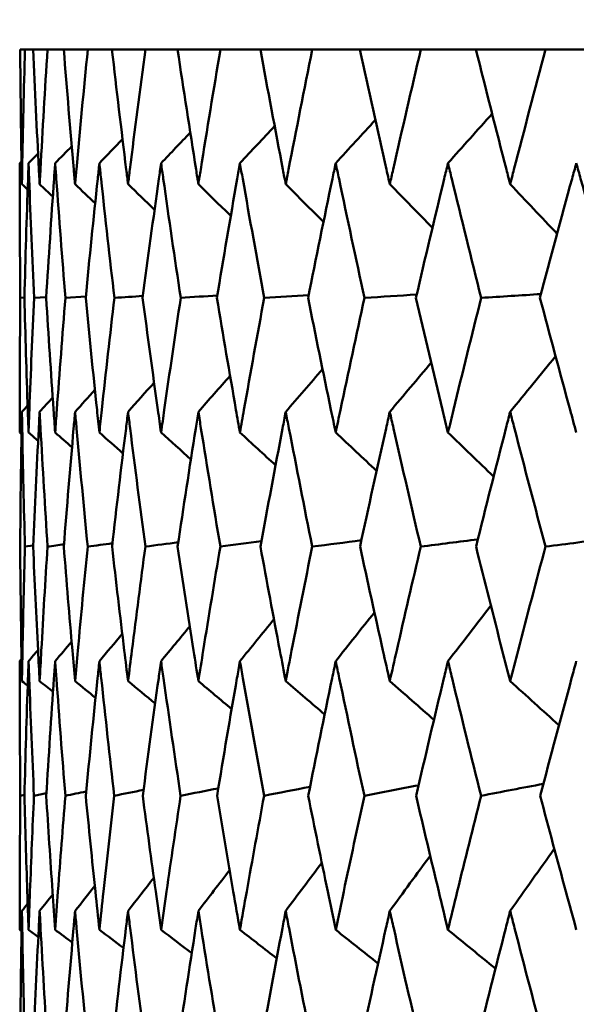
# Model space of a CAD drawing. Header units: millimetres. Extents: x 123 to 2417, y 726 to 3130.
# Tile 24 of 196: x 491.64 to 494.11, y 954.07 to 958.45. Entities that reach past the tile are written whole.
import ezdxf

# ---------------------------------------------------------------- set-up
doc = ezdxf.new("R2010")
doc.units = ezdxf.units.MM
doc.header["$LTSCALE"] = 12
doc.layers.add('Widoczne (ISO)', color=7, linetype='Continuous', lineweight=50)

msp = doc.modelspace()

# ---------------------------------------------------------------- linework, layer by layer
at = {"layer": 'Widoczne (ISO)'}
for p, q in [((491.662, 958.3133), (491.6406, 958.3133)), ((491.662, 958.3133), (491.6981, 958.3133)), ((491.7623, 958.3133), (491.6981, 958.3133)), ((491.7623, 958.3133), (491.8343, 958.3133)), ((491.941, 958.3133), (491.8343, 958.3133)), ((491.941, 958.3133), (492.0487, 958.3133)), ((492.1974, 958.3133), (492.0487, 958.3133)), ((492.1974, 958.3133), (492.3404, 958.3133)), ((492.5305, 958.3133), (492.3404, 958.3133)), ((492.5305, 958.3133), (492.7082, 958.3133)), ((492.9391, 958.3133), (492.7082, 958.3133)), ((492.9391, 958.3133), (493.1508, 958.3133)), ((493.4215, 958.3133), (493.1508, 958.3133)), ((493.4215, 958.3133), (493.6663, 958.3133)), ((493.9757, 958.3133), (493.6663, 958.3133)), ((493.9757, 958.3133), (494.2527, 958.3133)), ((491.6595, 957.2119), (491.6414, 957.2106)), ((491.7567, 957.2144), (491.7023, 957.2106)), ((491.9324, 957.2168), (491.8418, 957.2106)), ((491.6984, 956.1107), (491.662, 956.1055)), ((491.6597, 955.0027), (491.6414, 954.9987))]:
    msp.add_line(p, q, dxfattribs=at)
msp.add_circle((511.6385, 990.3133), 50, dxfattribs=at)
for points, knots in [([(491.6406, 958.3133), (491.6421, 958.1356), (491.6443, 957.958), (491.6476, 957.7588), (491.648, 957.7372), (491.6484, 957.7156)], [0, 0, 0, 0, 0.06135239, 0.06135239, 0.06879633, 0.06879633, 0.06879633, 0.06879633]), ([(491.6484, 957.7156), (491.6488, 957.7372), (491.6492, 957.7587), (491.653, 957.9579), (491.6571, 958.1356), (491.662, 958.3133)], [0.05393723, 0.05393723, 0.05393723, 0.05393723, 0.06137399, 0.06137399, 0.12273355, 0.12273355, 0.12273355, 0.12273355]), ([(491.6981, 958.3133), (491.7059, 958.1356), (491.7145, 957.958), (491.725, 957.7588), (491.7261, 957.7372), (491.7273, 957.7156)], [0, 0, 0, 0, 0.06135239, 0.06135239, 0.06879633, 0.06879633, 0.06879633, 0.06879633]), ([(491.7273, 957.7156), (491.7285, 957.7372), (491.7296, 957.7587), (491.7405, 957.9579), (491.751, 958.1356), (491.7623, 958.3133)], [0.05393723, 0.05393723, 0.05393723, 0.05393723, 0.06137399, 0.06137399, 0.12273355, 0.12273355, 0.12273355, 0.12273355]), ([(491.8343, 958.3133), (491.8485, 958.1356), (491.8634, 957.958), (491.8809, 957.7588), (491.8828, 957.7372), (491.8848, 957.7156)], [0, 0, 0, 0, 0.06135239, 0.06135239, 0.06879633, 0.06879633, 0.06879633, 0.06879633]), ([(491.8848, 957.7156), (491.8867, 957.7372), (491.8886, 957.7587), (491.9066, 957.9579), (491.9234, 958.1356), (491.941, 958.3133)], [0.05393723, 0.05393723, 0.05393723, 0.05393723, 0.06137399, 0.06137399, 0.12273355, 0.12273355, 0.12273355, 0.12273355]), ([(492.0487, 958.3133), (492.0691, 958.1356), (492.0903, 957.958), (492.1148, 957.7588), (492.1175, 957.7372), (492.1202, 957.7156)], [0, 0, 0, 0, 0.06135239, 0.06135239, 0.06879633, 0.06879633, 0.06879633, 0.06879633]), ([(492.1202, 957.7156), (492.1229, 957.7372), (492.1256, 957.7587), (492.1505, 957.9579), (492.1736, 958.1356), (492.1974, 958.3133)], [0.05393723, 0.05393723, 0.05393723, 0.05393723, 0.06137399, 0.06137399, 0.12273355, 0.12273355, 0.12273355, 0.12273355]), ([(492.3404, 958.3133), (492.367, 958.1356), (492.3943, 957.958), (492.4258, 957.7588), (492.4292, 957.7372), (492.4327, 957.7156)], [0, 0, 0, 0, 0.06135239, 0.06135239, 0.06879633, 0.06879633, 0.06879633, 0.06879633]), ([(492.4327, 957.7156), (492.4361, 957.7372), (492.4395, 957.7587), (492.4714, 957.9579), (492.5006, 958.1356), (492.5305, 958.3133)], [0.05393723, 0.05393723, 0.05393723, 0.05393723, 0.06137399, 0.06137399, 0.12273355, 0.12273355, 0.12273355, 0.12273355]), ([(492.7082, 958.3133), (492.7409, 958.1356), (492.7743, 957.958), (492.8126, 957.7588), (492.8168, 957.7372), (492.8209, 957.7156)], [0, 0, 0, 0, 0.06135239, 0.06135239, 0.06879633, 0.06879633, 0.06879633, 0.06879633]), ([(492.8209, 957.7156), (492.8251, 957.7372), (492.8292, 957.7587), (492.8679, 957.9579), (492.9031, 958.1356), (492.9391, 958.3133)], [0.05393723, 0.05393723, 0.05393723, 0.05393723, 0.06137399, 0.06137399, 0.12273355, 0.12273355, 0.12273355, 0.12273355]), ([(493.1508, 958.3133), (493.1894, 958.1356), (493.2288, 957.958), (493.2737, 957.7588), (493.2786, 957.7372), (493.2834, 957.7156)], [0, 0, 0, 0, 0.06135239, 0.06135239, 0.06879633, 0.06879633, 0.06879633, 0.06879633]), ([(493.2834, 957.7156), (493.2883, 957.7372), (493.2932, 957.7587), (493.3385, 957.9579), (493.3796, 958.1356), (493.4215, 958.3133)], [0.05393723, 0.05393723, 0.05393723, 0.05393723, 0.06137399, 0.06137399, 0.12273355, 0.12273355, 0.12273355, 0.12273355]), ([(493.6663, 958.3133), (493.7107, 958.1356), (493.7559, 957.958), (493.8073, 957.7588), (493.8128, 957.7372), (493.8184, 957.7156)], [0, 0, 0, 0, 0.06135239, 0.06135239, 0.06879633, 0.06879633, 0.06879633, 0.06879633]), ([(493.8184, 957.7156), (493.824, 957.7372), (493.8296, 957.7587), (493.8813, 957.9579), (493.9282, 958.1356), (493.9757, 958.3133)], [0.05393723, 0.05393723, 0.05393723, 0.05393723, 0.06137399, 0.06137399, 0.12273355, 0.12273355, 0.12273355, 0.12273355]), ([(491.6414, 957.2106), (491.6397, 957.3869), (491.6388, 957.5631), (491.6385, 957.7626), (491.6385, 957.7858), (491.6385, 957.809)], [0.00523804, 0.00523804, 0.00523804, 0.00523804, 0.06606705, 0.06606705, 0.07409033, 0.07409033, 0.07409033, 0.07409033]), ([(491.678, 957.809), (491.6772, 957.7858), (491.6764, 957.7626), (491.6694, 957.5632), (491.6641, 957.3869), (491.6595, 957.2106)], [0.05804162, 0.05804162, 0.05804162, 0.05804162, 0.06605559, 0.06605559, 0.12689392, 0.12689392, 0.12689392, 0.12689392]), ([(491.7023, 957.2106), (491.6943, 957.3869), (491.687, 957.5631), (491.6797, 957.7626), (491.6788, 957.7858), (491.678, 957.809)], [0.00523804, 0.00523804, 0.00523804, 0.00523804, 0.06606705, 0.06606705, 0.07409033, 0.07409033, 0.07409033, 0.07409033]), ([(491.7962, 957.809), (491.7946, 957.7858), (491.7929, 957.7626), (491.7789, 957.5632), (491.7673, 957.3869), (491.7564, 957.2106)], [0.05804162, 0.05804162, 0.05804162, 0.05804162, 0.06605559, 0.06605559, 0.12689392, 0.12689392, 0.12689392, 0.12689392]), ([(491.8418, 957.2106), (491.8275, 957.3869), (491.814, 957.5631), (491.7996, 957.7626), (491.7979, 957.7858), (491.7962, 957.809)], [0.00523804, 0.00523804, 0.00523804, 0.00523804, 0.06606705, 0.06606705, 0.07409033, 0.07409033, 0.07409033, 0.07409033]), ([(491.9928, 957.809), (491.9903, 957.7858), (491.9878, 957.7626), (491.9668, 957.5632), (491.9489, 957.3869), (491.9318, 957.2106)], [0.05804162, 0.05804162, 0.05804162, 0.05804162, 0.06605559, 0.06605559, 0.12689392, 0.12689392, 0.12689392, 0.12689392]), ([(492.0595, 957.2106), (492.039, 957.3869), (492.0193, 957.5631), (491.9978, 957.7626), (491.9953, 957.7858), (491.9928, 957.809)], [0.00523804, 0.00523804, 0.00523804, 0.00523804, 0.06606705, 0.06606705, 0.07409033, 0.07409033, 0.07409033, 0.07409033]), ([(492.2669, 957.809), (492.2636, 957.7858), (492.2603, 957.7626), (492.2323, 957.5632), (492.2083, 957.3869), (492.185, 957.2106)], [0.05804162, 0.05804162, 0.05804162, 0.05804162, 0.06605559, 0.06605559, 0.12689392, 0.12689392, 0.12689392, 0.12689392]), ([(492.3544, 957.2106), (492.3278, 957.3869), (492.3019, 957.5631), (492.2735, 957.7626), (492.2702, 957.7858), (492.2669, 957.809)], [0.00523804, 0.00523804, 0.00523804, 0.00523804, 0.06606705, 0.06606705, 0.07409033, 0.07409033, 0.07409033, 0.07409033]), ([(492.6174, 957.809), (492.6133, 957.7858), (492.6092, 957.7626), (492.5744, 957.5632), (492.5443, 957.3869), (492.5149, 957.2106)], [0.05804162, 0.05804162, 0.05804162, 0.05804162, 0.06605559, 0.06605559, 0.12689392, 0.12689392, 0.12689392, 0.12689392]), ([(492.7254, 957.2106), (492.6928, 957.3869), (492.6609, 957.5631), (492.6256, 957.7626), (492.6215, 957.7858), (492.6174, 957.809)], [0.00523804, 0.00523804, 0.00523804, 0.00523804, 0.06606705, 0.06606705, 0.07409033, 0.07409033, 0.07409033, 0.07409033]), ([(493.043, 957.809), (493.0381, 957.7858), (493.0333, 957.7626), (492.9917, 957.5632), (492.9556, 957.3869), (492.9203, 957.2106)], [0.05804162, 0.05804162, 0.05804162, 0.05804162, 0.06605559, 0.06605559, 0.12689392, 0.12689392, 0.12689392, 0.12689392]), ([(493.1711, 957.2106), (493.1326, 957.3869), (493.0948, 957.5631), (493.0528, 957.7626), (493.0479, 957.7858), (493.043, 957.809)], [0.00523804, 0.00523804, 0.00523804, 0.00523804, 0.06606705, 0.06606705, 0.07409033, 0.07409033, 0.07409033, 0.07409033]), ([(493.542, 957.809), (493.5364, 957.7858), (493.5307, 957.7626), (493.4826, 957.5632), (493.4407, 957.3869), (493.3996, 957.2106)], [0.05804162, 0.05804162, 0.05804162, 0.05804162, 0.06605559, 0.06605559, 0.12689392, 0.12689392, 0.12689392, 0.12689392]), ([(493.6896, 957.2106), (493.6454, 957.3869), (493.6018, 957.5631), (493.5533, 957.7626), (493.5476, 957.7858), (493.542, 957.809)], [0.00523804, 0.00523804, 0.00523804, 0.00523804, 0.06606705, 0.06606705, 0.07409033, 0.07409033, 0.07409033, 0.07409033]), ([(494.1124, 957.809), (494.106, 957.7858), (494.0997, 957.7626), (494.0451, 957.5632), (493.9977, 957.3869), (493.9509, 957.2106)], [0.05804162, 0.05804162, 0.05804162, 0.05804162, 0.06605559, 0.06605559, 0.12689392, 0.12689392, 0.12689392, 0.12689392]), ([(494.279, 957.2106), (494.2292, 957.3869), (494.1801, 957.5631), (494.1252, 957.7626), (494.1188, 957.7858), (494.1124, 957.809)], [0.00523804, 0.00523804, 0.00523804, 0.00523804, 0.06606705, 0.06606705, 0.07409033, 0.07409033, 0.07409033, 0.07409033]), ([(491.6385, 956.6124), (491.6385, 956.6458), (491.6386, 956.6793), (491.6389, 956.8787), (491.6398, 957.0447), (491.6414, 957.2106)], [0.04993807, 0.04993807, 0.04993807, 0.04993807, 0.0614821, 0.0614821, 0.11877783, 0.11877783, 0.11877783, 0.11877783]), ([(491.6595, 957.2106), (491.6638, 957.0447), (491.6688, 956.8788), (491.6756, 956.6793), (491.6768, 956.6459), (491.678, 956.6124)], [0.00418374, 0.00418374, 0.00418374, 0.00418374, 0.06147247, 0.06147247, 0.07302352, 0.07302352, 0.07302352, 0.07302352]), ([(491.678, 956.6124), (491.6792, 956.6458), (491.6804, 956.6793), (491.6879, 956.8787), (491.6947, 957.0447), (491.7023, 957.2106)], [0.04993807, 0.04993807, 0.04993807, 0.04993807, 0.0614821, 0.0614821, 0.11877783, 0.11877783, 0.11877783, 0.11877783]), ([(491.7564, 957.2106), (491.7667, 957.0447), (491.7776, 956.8788), (491.7915, 956.6793), (491.7939, 956.6459), (491.7962, 956.6124)], [0.00418374, 0.00418374, 0.00418374, 0.00418374, 0.06147247, 0.06147247, 0.07302352, 0.07302352, 0.07302352, 0.07302352]), ([(491.7962, 956.6124), (491.7986, 956.6458), (491.801, 956.6793), (491.8156, 956.8787), (491.8284, 957.0447), (491.8418, 957.2106)], [0.04993807, 0.04993807, 0.04993807, 0.04993807, 0.0614821, 0.0614821, 0.11877783, 0.11877783, 0.11877783, 0.11877783]), ([(491.9318, 957.2106), (491.9479, 957.0447), (491.9647, 956.8788), (491.9857, 956.6793), (491.9892, 956.6459), (491.9928, 956.6124)], [0.00418374, 0.00418374, 0.00418374, 0.00418374, 0.06147247, 0.06147247, 0.07302352, 0.07302352, 0.07302352, 0.07302352]), ([(491.9928, 956.6124), (491.9964, 956.6458), (491.9999, 956.6793), (492.0215, 956.8787), (492.0402, 957.0447), (492.0595, 957.2106)], [0.04993807, 0.04993807, 0.04993807, 0.04993807, 0.0614821, 0.0614821, 0.11877783, 0.11877783, 0.11877783, 0.11877783]), ([(492.185, 957.2106), (492.2069, 957.0447), (492.2295, 956.8788), (492.2574, 956.6793), (492.2621, 956.6459), (492.2669, 956.6124)], [0.00418374, 0.00418374, 0.00418374, 0.00418374, 0.06147247, 0.06147247, 0.07302352, 0.07302352, 0.07302352, 0.07302352]), ([(492.2669, 956.6124), (492.2716, 956.6458), (492.2764, 956.6793), (492.3049, 956.8787), (492.3293, 957.0447), (492.3544, 957.2106)], [0.04993807, 0.04993807, 0.04993807, 0.04993807, 0.0614821, 0.0614821, 0.11877783, 0.11877783, 0.11877783, 0.11877783]), ([(492.5149, 957.2106), (492.5426, 957.0447), (492.5709, 956.8788), (492.6057, 956.6793), (492.6115, 956.6459), (492.6174, 956.6124)], [0.00418374, 0.00418374, 0.00418374, 0.00418374, 0.06147247, 0.06147247, 0.07302352, 0.07302352, 0.07302352, 0.07302352]), ([(492.6174, 956.6124), (492.6233, 956.6458), (492.6292, 956.6793), (492.6646, 956.8787), (492.6947, 957.0447), (492.7254, 957.2106)], [0.04993807, 0.04993807, 0.04993807, 0.04993807, 0.0614821, 0.0614821, 0.11877783, 0.11877783, 0.11877783, 0.11877783]), ([(492.9203, 957.2106), (492.9536, 957.0447), (492.9875, 956.8788), (493.029, 956.6793), (493.036, 956.6459), (493.043, 956.6124)], [0.00418374, 0.00418374, 0.00418374, 0.00418374, 0.06147247, 0.06147247, 0.07302352, 0.07302352, 0.07302352, 0.07302352]), ([(493.043, 956.6124), (493.05, 956.6458), (493.057, 956.6793), (493.0991, 956.8787), (493.1348, 957.0447), (493.1711, 957.2106)], [0.04993807, 0.04993807, 0.04993807, 0.04993807, 0.0614821, 0.0614821, 0.11877783, 0.11877783, 0.11877783, 0.11877783]), ([(493.3996, 957.2106), (493.4384, 957.0447), (493.4778, 956.8788), (493.5258, 956.6793), (493.5339, 956.6459), (493.542, 956.6124)], [0.00418374, 0.00418374, 0.00418374, 0.00418374, 0.06147247, 0.06147247, 0.07302352, 0.07302352, 0.07302352, 0.07302352]), ([(493.542, 956.6124), (493.5501, 956.6458), (493.5582, 956.6793), (493.6068, 956.8787), (493.6479, 957.0447), (493.6896, 957.2106)], [0.04993807, 0.04993807, 0.04993807, 0.04993807, 0.0614821, 0.0614821, 0.11877783, 0.11877783, 0.11877783, 0.11877783]), ([(493.9509, 957.2106), (493.995, 957.0447), (494.0397, 956.8788), (494.0941, 956.6793), (494.1032, 956.6459), (494.1124, 956.6124)], [0.00418374, 0.00418374, 0.00418374, 0.00418374, 0.06147247, 0.06147247, 0.07302352, 0.07302352, 0.07302352, 0.07302352]), ([(491.6484, 956.7044), (491.648, 956.6799), (491.6475, 956.6554), (491.6442, 956.4558), (491.642, 956.2807), (491.6406, 956.1055)], [0.06241522, 0.06241522, 0.06241522, 0.06241522, 0.0708546, 0.0708546, 0.13127416, 0.13127416, 0.13127416, 0.13127416]), ([(491.662, 956.1055), (491.6572, 956.2806), (491.6531, 956.4558), (491.6493, 956.6554), (491.6488, 956.6799), (491.6484, 956.7044)], [0.01044349, 0.01044349, 0.01044349, 0.01044349, 0.07085106, 0.07085106, 0.07930241, 0.07930241, 0.07930241, 0.07930241]), ([(491.7273, 956.7044), (491.726, 956.6799), (491.7247, 956.6554), (491.7143, 956.4558), (491.7059, 956.2807), (491.6982, 956.1055)], [0.06241522, 0.06241522, 0.06241522, 0.06241522, 0.0708546, 0.0708546, 0.13127416, 0.13127416, 0.13127416, 0.13127416]), ([(491.7622, 956.1055), (491.7511, 956.2806), (491.7408, 956.4558), (491.7299, 956.6554), (491.7286, 956.6799), (491.7273, 956.7044)], [0.01044349, 0.01044349, 0.01044349, 0.01044349, 0.07085106, 0.07085106, 0.07930241, 0.07930241, 0.07930241, 0.07930241]), ([(491.8848, 956.7044), (491.8826, 956.6799), (491.8804, 956.6554), (491.8629, 956.4558), (491.8483, 956.2807), (491.8345, 956.1055)], [0.06241522, 0.06241522, 0.06241522, 0.06241522, 0.0708546, 0.0708546, 0.13127416, 0.13127416, 0.13127416, 0.13127416]), ([(491.9408, 956.1055), (491.9236, 956.2806), (491.9071, 956.4558), (491.8891, 956.6554), (491.8869, 956.6799), (491.8848, 956.7044)], [0.01044349, 0.01044349, 0.01044349, 0.01044349, 0.07085106, 0.07085106, 0.07930241, 0.07930241, 0.07930241, 0.07930241]), ([(492.1202, 956.7044), (492.1172, 956.6799), (492.1142, 956.6554), (492.0897, 956.4558), (492.0689, 956.2807), (492.0489, 956.1055)], [0.06241522, 0.06241522, 0.06241522, 0.06241522, 0.0708546, 0.0708546, 0.13127416, 0.13127416, 0.13127416, 0.13127416]), ([(492.1972, 956.1055), (492.1738, 956.2806), (492.1512, 956.4558), (492.1263, 956.6554), (492.1232, 956.6799), (492.1202, 956.7044)], [0.01044349, 0.01044349, 0.01044349, 0.01044349, 0.07085106, 0.07085106, 0.07930241, 0.07930241, 0.07930241, 0.07930241]), ([(492.4327, 956.7044), (492.4288, 956.6799), (492.4249, 956.6554), (492.3935, 956.4558), (492.3667, 956.2807), (492.3406, 956.1055)], [0.06241522, 0.06241522, 0.06241522, 0.06241522, 0.0708546, 0.0708546, 0.13127416, 0.13127416, 0.13127416, 0.13127416]), ([(492.5303, 956.1055), (492.5009, 956.2806), (492.4723, 956.4558), (492.4404, 956.6554), (492.4365, 956.6799), (492.4327, 956.7044)], [0.01044349, 0.01044349, 0.01044349, 0.01044349, 0.07085106, 0.07085106, 0.07930241, 0.07930241, 0.07930241, 0.07930241]), ([(492.8209, 956.7044), (492.8162, 956.6799), (492.8115, 956.6554), (492.7734, 956.4558), (492.7406, 956.2807), (492.7085, 956.1055)], [0.06241522, 0.06241522, 0.06241522, 0.06241522, 0.0708546, 0.0708546, 0.13127416, 0.13127416, 0.13127416, 0.13127416]), ([(492.9388, 956.1055), (492.9035, 956.2806), (492.869, 956.4558), (492.8304, 956.6554), (492.8256, 956.6799), (492.8209, 956.7044)], [0.01044349, 0.01044349, 0.01044349, 0.01044349, 0.07085106, 0.07085106, 0.07930241, 0.07930241, 0.07930241, 0.07930241]), ([(493.2834, 956.7044), (493.2779, 956.6799), (493.2724, 956.6554), (493.2276, 956.4558), (493.189, 956.2807), (493.1511, 956.1055)], [0.06241522, 0.06241522, 0.06241522, 0.06241522, 0.0708546, 0.0708546, 0.13127416, 0.13127416, 0.13127416, 0.13127416]), ([(493.4211, 956.1055), (493.3801, 956.2806), (493.3397, 956.4558), (493.2945, 956.6554), (493.289, 956.6799), (493.2834, 956.7044)], [0.01044349, 0.01044349, 0.01044349, 0.01044349, 0.07085106, 0.07085106, 0.07930241, 0.07930241, 0.07930241, 0.07930241]), ([(493.8184, 956.7044), (493.8121, 956.6799), (493.8058, 956.6554), (493.7546, 956.4558), (493.7103, 956.2807), (493.6667, 956.1055)], [0.06241522, 0.06241522, 0.06241522, 0.06241522, 0.0708546, 0.0708546, 0.13127416, 0.13127416, 0.13127416, 0.13127416]), ([(493.9753, 956.1055), (493.9287, 956.2806), (493.8827, 956.4558), (493.831, 956.6554), (493.8247, 956.6799), (493.8184, 956.7044)], [0.01044349, 0.01044349, 0.01044349, 0.01044349, 0.07085106, 0.07085106, 0.07930241, 0.07930241, 0.07930241, 0.07930241]), ([(491.6406, 956.1055), (491.6419, 955.9514), (491.6437, 955.7974), (491.6468, 955.5982), (491.6476, 955.5531), (491.6484, 955.5079)], [0.00838421, 0.00838421, 0.00838421, 0.00838421, 0.06155515, 0.06155515, 0.07712864, 0.07712864, 0.07712864, 0.07712864]), ([(491.6484, 955.5079), (491.6492, 955.553), (491.6501, 955.5982), (491.6541, 955.7973), (491.6577, 955.9514), (491.662, 956.1055)], [0.04598621, 0.04598621, 0.04598621, 0.04598621, 0.06155279, 0.06155279, 0.11473062, 0.11473062, 0.11473062, 0.11473062]), ([(491.6982, 956.1055), (491.7049, 955.9514), (491.7123, 955.7974), (491.7225, 955.5982), (491.7249, 955.5531), (491.7273, 955.5079)], [0.00838421, 0.00838421, 0.00838421, 0.00838421, 0.06155515, 0.06155515, 0.07712864, 0.07712864, 0.07712864, 0.07712864]), ([(491.7273, 955.5079), (491.7297, 955.553), (491.7322, 955.5982), (491.7433, 955.7973), (491.7524, 955.9514), (491.7622, 956.1055)], [0.04598621, 0.04598621, 0.04598621, 0.04598621, 0.06155279, 0.06155279, 0.11473062, 0.11473062, 0.11473062, 0.11473062]), ([(491.8345, 956.1055), (491.8467, 955.9514), (491.8595, 955.7974), (491.8768, 955.5982), (491.8808, 955.5531), (491.8848, 955.5079)], [0.00838421, 0.00838421, 0.00838421, 0.00838421, 0.06155515, 0.06155515, 0.07712864, 0.07712864, 0.07712864, 0.07712864]), ([(491.8848, 955.5079), (491.8888, 955.553), (491.8928, 955.5982), (491.911, 955.7973), (491.9256, 955.9514), (491.9408, 956.1055)], [0.04598621, 0.04598621, 0.04598621, 0.04598621, 0.06155279, 0.06155279, 0.11473062, 0.11473062, 0.11473062, 0.11473062]), ([(492.0489, 956.1055), (492.0665, 955.9514), (492.0848, 955.7974), (492.1091, 955.5982), (492.1146, 955.5531), (492.1202, 955.5079)], [0.00838421, 0.00838421, 0.00838421, 0.00838421, 0.06155515, 0.06155515, 0.07712864, 0.07712864, 0.07712864, 0.07712864]), ([(492.1202, 955.5079), (492.1258, 955.553), (492.1314, 955.5982), (492.1566, 955.7973), (492.1766, 955.9514), (492.1972, 956.1055)], [0.04598621, 0.04598621, 0.04598621, 0.04598621, 0.06155279, 0.06155279, 0.11473062, 0.11473062, 0.11473062, 0.11473062]), ([(492.3406, 956.1055), (492.3636, 955.9514), (492.3872, 955.7974), (492.4184, 955.5982), (492.4255, 955.5531), (492.4327, 955.5079)], [0.00838421, 0.00838421, 0.00838421, 0.00838421, 0.06155515, 0.06155515, 0.07712864, 0.07712864, 0.07712864, 0.07712864]), ([(492.4327, 955.5079), (492.4398, 955.553), (492.447, 955.5982), (492.479, 955.7973), (492.5044, 955.9514), (492.5303, 956.1055)], [0.04598621, 0.04598621, 0.04598621, 0.04598621, 0.06155279, 0.06155279, 0.11473062, 0.11473062, 0.11473062, 0.11473062]), ([(492.7085, 956.1055), (492.7368, 955.9514), (492.7656, 955.7974), (492.8036, 955.5982), (492.8122, 955.5531), (492.8209, 955.5079)], [0.00838421, 0.00838421, 0.00838421, 0.00838421, 0.06155515, 0.06155515, 0.07712864, 0.07712864, 0.07712864, 0.07712864]), ([(492.8209, 955.5079), (492.8296, 955.553), (492.8383, 955.5982), (492.8771, 955.7973), (492.9077, 955.9514), (492.9388, 956.1055)], [0.04598621, 0.04598621, 0.04598621, 0.04598621, 0.06155279, 0.06155279, 0.11473062, 0.11473062, 0.11473062, 0.11473062]), ([(493.1511, 956.1055), (493.1845, 955.9514), (493.2185, 955.7974), (493.2631, 955.5982), (493.2732, 955.5531), (493.2834, 955.5079)], [0.00838421, 0.00838421, 0.00838421, 0.00838421, 0.06155515, 0.06155515, 0.07712864, 0.07712864, 0.07712864, 0.07712864]), ([(493.2834, 955.5079), (493.2936, 955.553), (493.3039, 955.5982), (493.3493, 955.7973), (493.3849, 955.9514), (493.4211, 956.1055)], [0.04598621, 0.04598621, 0.04598621, 0.04598621, 0.06155279, 0.06155279, 0.11473062, 0.11473062, 0.11473062, 0.11473062]), ([(493.6667, 956.1055), (493.7051, 955.9514), (493.7441, 955.7974), (493.7951, 955.5982), (493.8068, 955.5531), (493.8184, 955.5079)], [0.00838421, 0.00838421, 0.00838421, 0.00838421, 0.06155515, 0.06155515, 0.07712864, 0.07712864, 0.07712864, 0.07712864]), ([(493.8184, 955.5079), (493.83, 955.553), (493.8417, 955.5982), (493.8936, 955.7973), (493.9342, 955.9514), (493.9753, 956.1055)], [0.04598621, 0.04598621, 0.04598621, 0.04598621, 0.06155279, 0.06155279, 0.11473062, 0.11473062, 0.11473062, 0.11473062]), ([(491.6414, 954.9987), (491.6397, 955.1727), (491.6388, 955.3467), (491.6385, 955.5461), (491.6385, 955.5714), (491.6385, 955.5967)], [0.01556037, 0.01556037, 0.01556037, 0.01556037, 0.07555527, 0.07555527, 0.08428623, 0.08428623, 0.08428623, 0.08428623]), ([(491.678, 955.5967), (491.6771, 955.5714), (491.6762, 955.5462), (491.6694, 955.3468), (491.6641, 955.1728), (491.6596, 954.9987)], [0.06686277, 0.06686277, 0.06686277, 0.06686277, 0.07557848, 0.07557848, 0.13558897, 0.13558897, 0.13558897, 0.13558897]), ([(491.7021, 954.9987), (491.6943, 955.1727), (491.6872, 955.3467), (491.6798, 955.5461), (491.6789, 955.5714), (491.678, 955.5967)], [0.01556037, 0.01556037, 0.01556037, 0.01556037, 0.07555527, 0.07555527, 0.08428623, 0.08428623, 0.08428623, 0.08428623]), ([(491.7962, 955.5967), (491.7944, 955.5714), (491.7927, 955.5462), (491.7788, 955.3468), (491.7673, 955.1728), (491.7566, 954.9987)], [0.06686277, 0.06686277, 0.06686277, 0.06686277, 0.07557848, 0.07557848, 0.13558897, 0.13558897, 0.13558897, 0.13558897]), ([(491.8415, 954.9987), (491.8275, 955.1727), (491.8142, 955.3467), (491.7999, 955.5461), (491.798, 955.5714), (491.7962, 955.5967)], [0.01556037, 0.01556037, 0.01556037, 0.01556037, 0.07555527, 0.07555527, 0.08428623, 0.08428623, 0.08428623, 0.08428623]), ([(491.9928, 955.5967), (491.9901, 955.5714), (491.9874, 955.5462), (491.9665, 955.3468), (491.949, 955.1728), (491.9321, 954.9987)], [0.06686277, 0.06686277, 0.06686277, 0.06686277, 0.07557848, 0.07557848, 0.13558897, 0.13558897, 0.13558897, 0.13558897]), ([(492.0591, 954.9987), (492.039, 955.1727), (492.0196, 955.3467), (491.9982, 955.5461), (491.9955, 955.5714), (491.9928, 955.5967)], [0.01556037, 0.01556037, 0.01556037, 0.01556037, 0.07555527, 0.07555527, 0.08428623, 0.08428623, 0.08428623, 0.08428623]), ([(492.2669, 955.5967), (492.2633, 955.5714), (492.2598, 955.5462), (492.2319, 955.3468), (492.2083, 955.1728), (492.1854, 954.9987)], [0.06686277, 0.06686277, 0.06686277, 0.06686277, 0.07557848, 0.07557848, 0.13558897, 0.13558897, 0.13558897, 0.13558897]), ([(492.3539, 954.9987), (492.3278, 955.1727), (492.3023, 955.3467), (492.274, 955.5461), (492.2704, 955.5714), (492.2669, 955.5967)], [0.01556037, 0.01556037, 0.01556037, 0.01556037, 0.07555527, 0.07555527, 0.08428623, 0.08428623, 0.08428623, 0.08428623]), ([(492.6174, 955.5967), (492.613, 955.5714), (492.6086, 955.5462), (492.5739, 955.3468), (492.5443, 955.1728), (492.5155, 954.9987)], [0.06686277, 0.06686277, 0.06686277, 0.06686277, 0.07557848, 0.07557848, 0.13558897, 0.13558897, 0.13558897, 0.13558897]), ([(492.7248, 954.9987), (492.6928, 955.1727), (492.6614, 955.3467), (492.6263, 955.5461), (492.6218, 955.5714), (492.6174, 955.5967)], [0.01556037, 0.01556037, 0.01556037, 0.01556037, 0.07555527, 0.07555527, 0.08428623, 0.08428623, 0.08428623, 0.08428623]), ([(493.043, 955.5967), (493.0377, 955.5714), (493.0325, 955.5462), (492.9911, 955.3468), (492.9557, 955.1728), (492.921, 954.9987)], [0.06686277, 0.06686277, 0.06686277, 0.06686277, 0.07557848, 0.07557848, 0.13558897, 0.13558897, 0.13558897, 0.13558897]), ([(493.1703, 954.9987), (493.1325, 955.1727), (493.0954, 955.3467), (493.0536, 955.5461), (493.0483, 955.5714), (493.043, 955.5967)], [0.01556037, 0.01556037, 0.01556037, 0.01556037, 0.07555527, 0.07555527, 0.08428623, 0.08428623, 0.08428623, 0.08428623]), ([(493.542, 955.5967), (493.5359, 955.5714), (493.5298, 955.5462), (493.4819, 955.3468), (493.4408, 955.1728), (493.4004, 954.9987)], [0.06686277, 0.06686277, 0.06686277, 0.06686277, 0.07557848, 0.07557848, 0.13558897, 0.13558897, 0.13558897, 0.13558897]), ([(493.6888, 954.9987), (493.6453, 955.1727), (493.6025, 955.3467), (493.5542, 955.5461), (493.5481, 955.5714), (493.542, 955.5967)], [0.01556037, 0.01556037, 0.01556037, 0.01556037, 0.07555527, 0.07555527, 0.08428623, 0.08428623, 0.08428623, 0.08428623]), ([(494.1124, 955.5967), (494.1055, 955.5714), (494.0986, 955.5462), (494.0444, 955.3468), (493.9978, 955.1728), (493.9518, 954.9987)], [0.06686277, 0.06686277, 0.06686277, 0.06686277, 0.07557848, 0.07557848, 0.13558897, 0.13558897, 0.13558897, 0.13558897]), ([(491.6385, 954.4032), (491.6385, 954.4597), (491.6386, 954.5162), (491.6392, 954.7147), (491.64, 954.8567), (491.6414, 954.9987)], [0.04208868, 0.04208868, 0.04208868, 0.04208868, 0.06158988, 0.06158988, 0.11059803, 0.11059803, 0.11059803, 0.11059803]), ([(491.6596, 954.9987), (491.6633, 954.8567), (491.6675, 954.7147), (491.674, 954.5162), (491.676, 954.4597), (491.678, 954.4032)], [0.01259731, 0.01259731, 0.01259731, 0.01259731, 0.06159863, 0.06159863, 0.08110666, 0.08110666, 0.08110666, 0.08110666]), ([(491.678, 954.4032), (491.68, 954.4597), (491.6821, 954.5162), (491.6897, 954.7147), (491.6957, 954.8567), (491.7021, 954.9987)], [0.04208868, 0.04208868, 0.04208868, 0.04208868, 0.06158988, 0.06158988, 0.11059803, 0.11059803, 0.11059803, 0.11059803]), ([(491.7566, 954.9987), (491.7654, 954.8567), (491.7746, 954.7147), (491.7883, 954.5162), (491.7922, 954.4597), (491.7962, 954.4032)], [0.01259731, 0.01259731, 0.01259731, 0.01259731, 0.06159863, 0.06159863, 0.08110666, 0.08110666, 0.08110666, 0.08110666]), ([(491.7962, 954.4032), (491.8003, 954.4597), (491.8044, 954.5162), (491.8191, 954.7147), (491.8301, 954.8567), (491.8415, 954.9987)], [0.04208868, 0.04208868, 0.04208868, 0.04208868, 0.06158988, 0.06158988, 0.11059803, 0.11059803, 0.11059803, 0.11059803]), ([(491.9321, 954.9987), (491.9459, 954.8567), (491.9602, 954.7147), (491.9808, 954.5162), (491.9868, 954.4597), (491.9928, 954.4032)], [0.01259731, 0.01259731, 0.01259731, 0.01259731, 0.06159863, 0.06159863, 0.08110666, 0.08110666, 0.08110666, 0.08110666]), ([(491.9928, 954.4032), (491.9988, 954.4597), (492.0049, 954.5162), (492.0266, 954.7147), (492.0426, 954.8567), (492.0591, 954.9987)], [0.04208868, 0.04208868, 0.04208868, 0.04208868, 0.06158988, 0.06158988, 0.11059803, 0.11059803, 0.11059803, 0.11059803]), ([(492.1854, 954.9987), (492.2042, 954.8567), (492.2234, 954.7147), (492.251, 954.5162), (492.2589, 954.4597), (492.2669, 954.4032)], [0.01259731, 0.01259731, 0.01259731, 0.01259731, 0.06159863, 0.06159863, 0.08110666, 0.08110666, 0.08110666, 0.08110666]), ([(492.2669, 954.4032), (492.2749, 954.4597), (492.2829, 954.5162), (492.3115, 954.7147), (492.3325, 954.8567), (492.3539, 954.9987)], [0.04208868, 0.04208868, 0.04208868, 0.04208868, 0.06158988, 0.06158988, 0.11059803, 0.11059803, 0.11059803, 0.11059803]), ([(492.5155, 954.9987), (492.5391, 954.8567), (492.5632, 954.7147), (492.5976, 954.5162), (492.6075, 954.4597), (492.6174, 954.4032)], [0.01259731, 0.01259731, 0.01259731, 0.01259731, 0.06159863, 0.06159863, 0.08110666, 0.08110666, 0.08110666, 0.08110666]), ([(492.6174, 954.4032), (492.6273, 954.4597), (492.6373, 954.5162), (492.6727, 954.7147), (492.6985, 954.8567), (492.7248, 954.9987)], [0.04208868, 0.04208868, 0.04208868, 0.04208868, 0.06158988, 0.06158988, 0.11059803, 0.11059803, 0.11059803, 0.11059803]), ([(492.921, 954.9987), (492.9494, 954.8567), (492.9784, 954.7147), (493.0194, 954.5162), (493.0312, 954.4597), (493.043, 954.4032)], [0.01259731, 0.01259731, 0.01259731, 0.01259731, 0.06159863, 0.06159863, 0.08110666, 0.08110666, 0.08110666, 0.08110666]), ([(493.043, 954.4032), (493.0548, 954.4597), (493.0667, 954.5162), (493.1088, 954.7147), (493.1394, 954.8567), (493.1703, 954.9987)], [0.04208868, 0.04208868, 0.04208868, 0.04208868, 0.06158988, 0.06158988, 0.11059803, 0.11059803, 0.11059803, 0.11059803]), ([(493.4004, 954.9987), (493.4335, 954.8567), (493.4671, 954.7147), (493.5147, 954.5162), (493.5283, 954.4597), (493.542, 954.4032)], [0.01259731, 0.01259731, 0.01259731, 0.01259731, 0.06159863, 0.06159863, 0.08110666, 0.08110666, 0.08110666, 0.08110666]), ([(493.542, 954.4032), (493.5557, 954.4597), (493.5694, 954.5162), (493.618, 954.7147), (493.6532, 954.8567), (493.6888, 954.9987)], [0.04208868, 0.04208868, 0.04208868, 0.04208868, 0.06158988, 0.06158988, 0.11059803, 0.11059803, 0.11059803, 0.11059803]), ([(493.9518, 954.9987), (493.9894, 954.8567), (494.0276, 954.7147), (494.0815, 954.5162), (494.0969, 954.4597), (494.1124, 954.4032)], [0.01259731, 0.01259731, 0.01259731, 0.01259731, 0.06159863, 0.06159863, 0.08110666, 0.08110666, 0.08110666, 0.08110666]), ([(491.6484, 954.487), (491.6479, 954.4614), (491.6475, 954.4359), (491.6442, 954.2373), (491.6421, 954.0642), (491.6407, 953.8912)], [0.07138254, 0.07138254, 0.07138254, 0.07138254, 0.08018544, 0.08018544, 0.13983561, 0.13983561, 0.13983561, 0.13983561]), ([(491.6618, 953.8912), (491.6571, 954.0642), (491.6531, 954.2372), (491.6493, 954.4358), (491.6489, 954.4614), (491.6484, 954.487)], [0.02053386, 0.02053386, 0.02053386, 0.02053386, 0.08016461, 0.08016461, 0.08898694, 0.08898694, 0.08898694, 0.08898694]), ([(491.7273, 954.487), (491.7259, 954.4614), (491.7246, 954.4359), (491.7143, 954.2373), (491.706, 954.0642), (491.6984, 953.8912)], [0.07138254, 0.07138254, 0.07138254, 0.07138254, 0.08018544, 0.08018544, 0.13983561, 0.13983561, 0.13983561, 0.13983561]), ([(491.7618, 953.8912), (491.751, 954.0642), (491.7409, 954.2372), (491.73, 954.4358), (491.7287, 954.4614), (491.7273, 954.487)], [0.02053386, 0.02053386, 0.02053386, 0.02053386, 0.08016461, 0.08016461, 0.08898694, 0.08898694, 0.08898694, 0.08898694]), ([(491.8848, 954.487), (491.8825, 954.4614), (491.8803, 954.4359), (491.8629, 954.2373), (491.8485, 954.0642), (491.8349, 953.8912)], [0.07138254, 0.07138254, 0.07138254, 0.07138254, 0.08018544, 0.08018544, 0.13983561, 0.13983561, 0.13983561, 0.13983561]), ([(491.9403, 953.8912), (491.9234, 954.0642), (491.9071, 954.2372), (491.8893, 954.4358), (491.887, 954.4614), (491.8848, 954.487)], [0.02053386, 0.02053386, 0.02053386, 0.02053386, 0.08016461, 0.08016461, 0.08898694, 0.08898694, 0.08898694, 0.08898694]), ([(492.1202, 954.487), (492.117, 954.4614), (492.1139, 954.4359), (492.0896, 954.2373), (492.0692, 954.0642), (492.0495, 953.8912)], [0.07138254, 0.07138254, 0.07138254, 0.07138254, 0.08018544, 0.08018544, 0.13983561, 0.13983561, 0.13983561, 0.13983561]), ([(492.1965, 953.8912), (492.1735, 954.0642), (492.1513, 954.2372), (492.1265, 954.4358), (492.1234, 954.4614), (492.1202, 954.487)], [0.02053386, 0.02053386, 0.02053386, 0.02053386, 0.08016461, 0.08016461, 0.08898694, 0.08898694, 0.08898694, 0.08898694]), ([(492.4327, 954.487), (492.4286, 954.4614), (492.4246, 954.4359), (492.3935, 954.2373), (492.3671, 954.0642), (492.3414, 953.8912)], [0.07138254, 0.07138254, 0.07138254, 0.07138254, 0.08018544, 0.08018544, 0.13983561, 0.13983561, 0.13983561, 0.13983561]), ([(492.5294, 953.8912), (492.5005, 954.0642), (492.4723, 954.2372), (492.4408, 954.4358), (492.4367, 954.4614), (492.4327, 954.487)], [0.02053386, 0.02053386, 0.02053386, 0.02053386, 0.08016461, 0.08016461, 0.08898694, 0.08898694, 0.08898694, 0.08898694]), ([(492.8209, 954.487), (492.816, 954.4614), (492.8111, 954.4359), (492.7733, 954.2373), (492.741, 954.0642), (492.7094, 953.8912)], [0.07138254, 0.07138254, 0.07138254, 0.07138254, 0.08018544, 0.08018544, 0.13983561, 0.13983561, 0.13983561, 0.13983561]), ([(492.9377, 953.8912), (492.9031, 954.0642), (492.869, 954.2372), (492.8307, 954.4358), (492.8258, 954.4614), (492.8209, 954.487)], [0.02053386, 0.02053386, 0.02053386, 0.02053386, 0.08016461, 0.08016461, 0.08898694, 0.08898694, 0.08898694, 0.08898694]), ([(493.2834, 954.487), (493.2777, 954.4614), (493.272, 954.4359), (493.2276, 954.2373), (493.1896, 954.0642), (493.1522, 953.8912)], [0.07138254, 0.07138254, 0.07138254, 0.07138254, 0.08018544, 0.08018544, 0.13983561, 0.13983561, 0.13983561, 0.13983561]), ([(493.4199, 953.8912), (493.3795, 954.0642), (493.3398, 954.2372), (493.295, 954.4358), (493.2892, 954.4614), (493.2834, 954.487)], [0.02053386, 0.02053386, 0.02053386, 0.02053386, 0.08016461, 0.08016461, 0.08898694, 0.08898694, 0.08898694, 0.08898694]), ([(493.8184, 954.487), (493.8118, 954.4614), (493.8053, 954.4359), (493.7545, 954.2373), (493.7109, 954.0642), (493.6679, 953.8912)], [0.07138254, 0.07138254, 0.07138254, 0.07138254, 0.08018544, 0.08018544, 0.13983561, 0.13983561, 0.13983561, 0.13983561]), ([(493.9739, 953.8912), (493.928, 954.0642), (493.8828, 954.2372), (493.8316, 954.4358), (493.825, 954.4614), (493.8184, 954.487)], [0.02053386, 0.02053386, 0.02053386, 0.02053386, 0.08016461, 0.08016461, 0.08898694, 0.08898694, 0.08898694, 0.08898694])]:
    msp.add_open_spline(points, degree=3, knots=knots, dxfattribs=at)
for points in [[(493.043, 957.809), (493.1018, 957.8731), (493.1606, 957.9371), (493.2194, 958.001)], [(493.542, 957.809), (493.6073, 957.8822), (493.6727, 957.9553), (493.7382, 958.0283)], [(492.6174, 957.809), (492.6688, 957.8638), (492.7202, 957.9185), (492.7717, 957.9732)], [(491.9928, 957.809), (492.0271, 957.8444), (492.0614, 957.8798), (492.0957, 957.9151)], [(492.2669, 957.809), (492.3101, 957.8543), (492.3534, 957.8995), (492.3966, 957.9446)], [(491.7962, 957.809), (491.8208, 957.8341), (491.8454, 957.8592), (491.87, 957.8843)], [(491.678, 957.809), (491.692, 957.8233), (491.7061, 957.8376), (491.7201, 957.8518)], [(491.6385, 957.809), (491.6412, 957.8118), (491.644, 957.8145), (491.6467, 957.8173)], [(491.6484, 957.7156), (491.6569, 957.7076), (491.6654, 957.6996), (491.6739, 957.6916)], [(491.7273, 957.7156), (491.7468, 957.6972), (491.7663, 957.6788), (491.7858, 957.6604)], [(491.8848, 957.7156), (491.9145, 957.6873), (491.9443, 957.659), (491.974, 957.6307)], [(492.1202, 957.7156), (492.1594, 957.6778), (492.1987, 957.64), (492.2379, 957.6023)], [(492.4327, 957.7156), (492.4806, 957.6687), (492.5286, 957.6217), (492.5766, 957.5748)], [(492.8209, 957.7156), (492.8768, 957.6597), (492.9328, 957.6038), (492.9888, 957.548)], [(493.2834, 957.7156), (493.3466, 957.6509), (493.4097, 957.5863), (493.4729, 957.5217)], [(493.8184, 957.7156), (493.8879, 957.6422), (493.9575, 957.5689), (494.0271, 957.4956)], [(492.1861, 957.219), (492.1439, 957.2162), (492.1017, 957.2134), (492.0595, 957.2106)], [(492.5167, 957.2212), (492.4626, 957.2177), (492.4085, 957.2142), (492.3544, 957.2106)], [(492.9229, 957.2233), (492.857, 957.2191), (492.7912, 957.2149), (492.7254, 957.2106)], [(493.4031, 957.2254), (493.3257, 957.2205), (493.2484, 957.2156), (493.1711, 957.2106)], [(493.9553, 957.2275), (493.8668, 957.2219), (493.7782, 957.2163), (493.6896, 957.2106)], [(493.8184, 956.7044), (493.8856, 956.7867), (493.9529, 956.869), (494.0203, 956.9512)], [(493.2834, 956.7044), (493.3447, 956.7772), (493.4061, 956.8501), (493.4675, 956.9228)], [(492.4327, 956.7044), (492.4796, 956.7577), (492.5266, 956.811), (492.5736, 956.8643)], [(492.8209, 956.7044), (492.8754, 956.7676), (492.93, 956.8308), (492.9846, 956.8939)], [(492.1202, 956.7044), (492.1588, 956.7475), (492.1973, 956.7906), (492.2359, 956.8337)], [(491.8848, 956.7044), (491.9141, 956.7368), (491.9435, 956.7692), (491.9729, 956.8017)], [(491.6484, 956.7044), (491.6569, 956.7136), (491.6654, 956.7229), (491.6738, 956.7321)], [(491.7273, 956.7044), (491.7466, 956.7256), (491.766, 956.7468), (491.7853, 956.768)], [(491.6385, 956.6124), (491.6413, 956.61), (491.644, 956.6076), (491.6467, 956.6053)], [(491.678, 956.6124), (491.6922, 956.6), (491.7064, 956.5876), (491.7205, 956.5752)], [(491.7962, 956.6124), (491.8211, 956.5905), (491.8461, 956.5686), (491.871, 956.5467)], [(491.9928, 956.6124), (492.0277, 956.5814), (492.0626, 956.5504), (492.0976, 956.5194)], [(492.2669, 956.6124), (492.3111, 956.5726), (492.3553, 956.5328), (492.3995, 956.493)], [(492.6174, 956.6124), (492.6702, 956.564), (492.723, 956.5157), (492.7758, 956.4673)], [(493.043, 956.6124), (493.1036, 956.5556), (493.1642, 956.4988), (493.2248, 956.442)], [(493.542, 956.6124), (493.6096, 956.5472), (493.6773, 956.4821), (493.7449, 956.417)], [(491.8353, 956.1156), (491.8109, 956.1122), (491.7865, 956.1088), (491.7622, 956.1055)], [(492.0506, 956.1202), (492.014, 956.1153), (491.9774, 956.1104), (491.9408, 956.1055)], [(492.3435, 956.1248), (492.2947, 956.1183), (492.2459, 956.1119), (492.1972, 956.1055)], [(492.7128, 956.1292), (492.652, 956.1213), (492.5911, 956.1134), (492.5303, 956.1055)], [(493.1572, 956.1335), (493.0844, 956.1242), (493.0116, 956.1148), (492.9388, 956.1055)], [(493.6747, 956.1378), (493.5902, 956.127), (493.5056, 956.1163), (493.4211, 956.1055)], [(494.2634, 956.142), (494.1674, 956.1299), (494.0713, 956.1177), (493.9753, 956.1055)], [(493.043, 955.5967), (493.1003, 955.669), (493.1577, 955.7412), (493.2152, 955.8133)], [(493.542, 955.5967), (493.6055, 955.6789), (493.669, 955.7611), (493.7327, 955.8432)], [(492.6174, 955.5967), (492.6677, 955.6588), (492.7181, 955.7208), (492.7686, 955.7827)], [(492.2669, 955.5967), (492.3094, 955.6482), (492.3519, 955.6996), (492.3945, 955.751)], [(491.7962, 955.5967), (491.8206, 955.6255), (491.845, 955.6543), (491.8694, 955.6831)], [(491.9928, 955.5967), (492.0267, 955.6371), (492.0606, 955.6776), (492.0945, 955.718)], [(491.678, 955.5967), (491.692, 955.6132), (491.706, 955.6296), (491.7201, 955.6461)], [(491.6385, 955.5967), (491.6413, 955.5999), (491.644, 955.6031), (491.6467, 955.6063)], [(491.6484, 955.5079), (491.657, 955.501), (491.6656, 955.4941), (491.6742, 955.4872)], [(491.7273, 955.5079), (491.7471, 955.4919), (491.7669, 955.4759), (491.7867, 955.4599)], [(491.8848, 955.5079), (491.9151, 955.4832), (491.9454, 955.4585), (491.9757, 955.4339)], [(492.1202, 955.5079), (492.1603, 955.4748), (492.2005, 955.4417), (492.2406, 955.4086)], [(492.4327, 955.5079), (492.4819, 955.4666), (492.5312, 955.4254), (492.5805, 955.3841)], [(492.8209, 955.5079), (492.8786, 955.4586), (492.9363, 955.4093), (492.994, 955.36)], [(493.2834, 955.5079), (493.3488, 955.4506), (493.4142, 955.3933), (493.4796, 955.3361)], [(493.8184, 955.5079), (493.8907, 955.4426), (493.963, 955.3774), (494.0353, 955.3122)], [(492.1888, 955.0247), (492.1456, 955.016), (492.1023, 955.0074), (492.0591, 954.9987)], [(492.5209, 955.0316), (492.4652, 955.0206), (492.4096, 955.0096), (492.3539, 954.9987)], [(492.9289, 955.0383), (492.8609, 955.0251), (492.7928, 955.0119), (492.7248, 954.9987)], [(493.4111, 955.045), (493.3309, 955.0295), (493.2506, 955.0141), (493.1703, 954.9987)], [(493.9658, 955.0516), (493.8734, 955.034), (493.7811, 955.0163), (493.6888, 954.9987)], [(491.7574, 955.0103), (491.7389, 955.0064), (491.7205, 955.0026), (491.7021, 954.9987)], [(491.934, 955.0176), (491.9032, 955.0113), (491.8723, 955.005), (491.8415, 954.9987)], [(493.8184, 954.487), (493.8837, 954.5791), (493.9492, 954.6711), (494.0147, 954.7629)], [(493.2834, 954.487), (493.3432, 954.5688), (493.4031, 954.6506), (493.4631, 954.7322)], [(492.8209, 954.487), (492.8743, 954.5583), (492.9278, 954.6295), (492.9814, 954.7007)], [(492.1202, 954.487), (492.1583, 954.536), (492.1965, 954.585), (492.2346, 954.634)], [(492.4327, 954.487), (492.4788, 954.5474), (492.5251, 954.6078), (492.5714, 954.6681)], [(491.8848, 954.487), (491.9139, 954.5241), (491.9431, 954.5611), (491.9723, 954.5982)], [(491.7273, 954.487), (491.7466, 954.5113), (491.7659, 954.5357), (491.7853, 954.56)], [(491.6484, 954.487), (491.6569, 954.4977), (491.6654, 954.5084), (491.674, 954.5191)], [(491.6385, 954.4032), (491.6413, 954.4011), (491.6441, 954.3991), (491.6469, 954.397)], [(491.678, 954.4032), (491.6924, 954.3925), (491.7068, 954.3818), (491.7212, 954.3712)], [(491.7962, 954.4032), (491.8217, 954.3843), (491.8471, 954.3653), (491.8725, 954.3464)], [(491.9928, 954.4032), (492.0286, 954.3763), (492.0643, 954.3494), (492.1001, 954.3225)], [(492.2669, 954.4032), (492.3123, 954.3685), (492.3578, 954.3338), (492.4033, 954.2992)], [(492.6174, 954.4032), (492.6719, 954.3609), (492.7264, 954.3185), (492.7809, 954.2763)], [(493.043, 954.4032), (493.1058, 954.3533), (493.1686, 954.3034), (493.2314, 954.2536)], [(493.542, 954.4032), (493.6123, 954.3457), (493.6827, 954.2883), (493.7531, 954.2309)]]:
    msp.add_open_spline(points, degree=3, dxfattribs=at)

doc.saveas('drawing.dxf')
